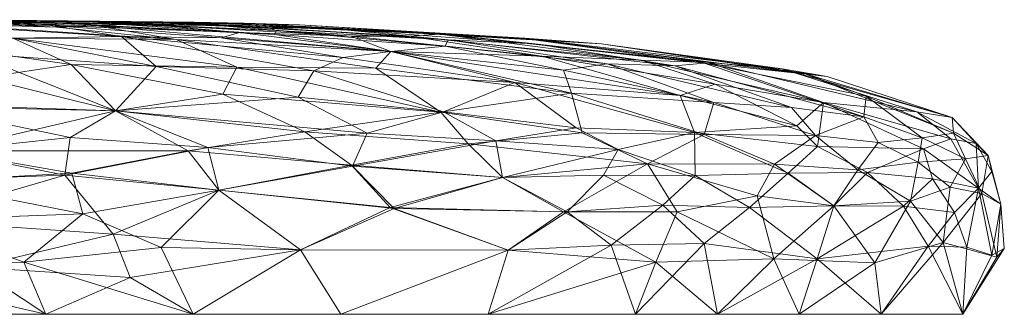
# Model space of a CAD drawing. Header units: millimetres. Extents: x -57 to 57, y 0 to 70.
# Tile 256 of 256: x 24 to 57, y 0 to 10. Entities that reach past the tile are written whole.
import ezdxf

# ---------------------------------------------------------------- set-up
doc = ezdxf.new("R2010")
doc.units = ezdxf.units.MM
doc.layers.add('A-GENM', color=13, linetype='Continuous')

# ---------------------------------------------------------------- blocks, each defined once
blk = doc.blocks.new('MODEL_FFAS1M22-709500BF0 - MODEL_FFAS1M22-709500BF0-480119-Preview')
at = {"layer": 'A-GENM', "lineweight": 9}
mesh = blk.add_polyface(dxfattribs=at)
corners = [(-57.211, -1.945, -5.523), (-57.461, -2.23, 0.765), (-56.058, 0), (-55.382, -2.44, -15.301), (-56.7, -4.102, -8.235), (-57.345, -3.744, 0.379), (-56.913, -5.395, -2.266), (-54.671, -5.992, -14.763), (-52.699, -6.702, -17.904), (-52.776, -7.404, -11.159), (-56.143, -5.278, -9.87), (-55.645, -5.96, 10.64), (-51.33, -7.191, 18.463), (-54.718, -5.613, 15.464), (-56.186, -2.276, 12.053), (-56.058, 0, 12.795), (-57.037, -2.003, 7.081), (-54.876, -2.309, 17.046), (-52.817, -4.81, 21.826), (-51.674, -3.687, 24.885), (-54.046, -3.668, 19.201), (-55.693, -6.683, 0), (-56.51, -5.795, 5.346), (-56.587, -4.279, 8.783), (-55.742, -6.144, -9.222), (-50.738, -8.151, -5.739), (-55.629, -4.313, -13.562), (-54.282, -3.841, -18.455), (-49.926, -8.333, 4.487), (-54.489, -6.871, 9.528), (-57.038, -4.845, 3.411), (-55.028, -4.602, 15.61), (-56.058, 0, 6.397), (-56.058, 0, -6.397), (-56.058, 0, -12.795), (-53.283, 0, -18.559), (-53.065, -1.753, -22.1), (-55.773, -3.459, 13.482), (-51.108, -1.879, 26.303), (-53.177, -5.831, -19.789), (-51.674, -3.687, -24.885), (-52.493, -4.906, -22.53), (-54.541, -5.165, -16.712), (-51.128, -5.698, 24.781), (-53.283, 0, 18.559)]
mesh.append_faces([[corners[k] for k in face] for face in [(35, 3, 34)]], dxfattribs={"vtx0": -1, "vtx1": -1})
mesh.append_faces([[corners[k] for k in face] for face in [(0, 1, 2), (0, 3, 4), (5, 4, 6), (7, 8, 9), (6, 4, 10), (11, 12, 13), (14, 15, 16), (17, 15, 14), (18, 19, 20), (6, 21, 22), (11, 23, 22), (24, 25, 21), (6, 24, 21), (10, 4, 26), (26, 3, 27), (21, 28, 29), (22, 21, 29), (22, 30, 6), (23, 16, 5), (5, 1, 0), (20, 31, 18), (4, 5, 0), (3, 0, 34), (3, 35, 36), (14, 23, 37), (20, 38, 17), (11, 22, 29), (5, 30, 23), (8, 7, 39), (40, 27, 36), (27, 41, 42), (26, 27, 42), (27, 3, 36), (42, 7, 10), (3, 26, 4), (42, 10, 26), (6, 10, 24), (12, 11, 29), (13, 43, 18), (17, 37, 20), (20, 37, 31), (14, 37, 17), (31, 23, 13), (23, 31, 37), (18, 31, 13), (38, 44, 17), (23, 14, 16), (10, 7, 24), (39, 7, 42), (41, 39, 42), (25, 24, 9), (9, 24, 7), (5, 16, 1), (1, 16, 32), (23, 11, 13), (6, 30, 5), (22, 23, 30)]], dxfattribs={"vtx0": -1, "vtx1": -1, "vtx2": -1})
mesh.append_faces([[corners[k] for k in face] for face in [(16, 15, 32), (1, 32, 2)]], dxfattribs={"vtx0": -1, "vtx2": -1})
mesh.append_faces([[corners[k] for k in face] for face in [(0, 2, 33, 34)]], dxfattribs={"vtx0": -1, "vtx3": -1})
mesh.append_faces([[corners[k] for k in face] for face in [(44, 15, 17)]], dxfattribs={"vtx1": -1, "vtx2": -1})
mesh = blk.add_polyface(dxfattribs=at)
corners = [(0, 0, 57.5), (24.948, 0, 51.806), (44.955, 0, 35.851), (56.058, 0, 12.795), (56.058, 0, -12.795), (44.955, 0, -35.851), (24.948, 0, -51.806), (0, 0, -57.5), (-24.948, 0, -51.806), (-44.955, 0, -35.851), (-56.058, 0, -12.795), (-56.058, 0, 12.795), (-44.955, 0, 35.851), (-24.948, 0, 51.806)]
mesh.append_faces([[corners[k] for k in face] for face in [(0, 11, 12, 13)]], dxfattribs={"vtx0": -1})
mesh.append_faces([[corners[k] for k in face] for face in [(3, 7, 8, 2)]], dxfattribs={"vtx0": -1, "vtx2": -1})
mesh.append_faces([[corners[k] for k in face] for face in [(6, 7, 5)]], dxfattribs={"vtx1": -1})
mesh.append_faces([[corners[k] for k in face] for face in [(0, 1, 11)]], dxfattribs={"vtx1": -1, "vtx2": -1})
mesh.append_faces([[corners[k] for k in face] for face in [(8, 9, 1, 2)]], dxfattribs={"vtx1": -1, "vtx3": -1})
mesh.append_faces([[corners[k] for k in face] for face in [(3, 4, 5, 7), (9, 10, 11, 1)]], dxfattribs={"vtx2": -1, "vtx3": -1})
mesh = blk.add_polyface(dxfattribs=at)
corners = [(-47.284, -8.527, -12.889), (-52.776, -7.404, -11.159), (-52.699, -6.702, -17.904), (-46.363, -3.477, -33.803), (-49.639, -1.879, -28.979), (-45.641, -1.768, -34.945), (-48.823, -3.63, 30.108), (-51.108, -1.879, 26.303), (-51.674, -3.687, 24.885), (-49.08, -4.025, -29.585), (-53.177, -5.831, -19.789), (-52.493, -4.906, -22.53), (-51.057, -6.074, -24.344), (-51.33, -7.191, 18.463), (-51.128, -5.698, 24.781), (-54.718, -5.613, 15.464), (-49.668, -5.094, -28.103), (-45.363, -5.104, -34.619), (-41.079, -9.378, -6.506), (-50.738, -8.151, -5.739), (-47.437, -8.548, 11.779), (-54.489, -6.871, 9.528), (-49.926, -8.333, 4.487), (-50.507, 0, -24.323), (-53.065, -1.753, -22.1), (-47.731, 0, -30.087), (-50.125, -4.794, 27.459), (-47.286, -2.403, 32.643), (-47.731, 0, 30.087), (-46.974, -4.711, 32.592), (-47.651, -7.812, 22.116), (-50.425, -6.397, 24.771), (-45.146, -8.623, 17.439), (-52.817, -4.81, 21.826), (-51.453, -8.067, -0.521), (-55.693, -6.683, 0), (-43.791, -9.184, -0.422), (-51.674, -3.687, -24.885), (-47.605, -7.194, -26.618), (-50.248, -7.02, -22.313), (-41.197, -9.378, 5.714), (-54.282, -3.841, -18.455), (-47.278, -6.099, -31.012), (-42.786, -7.503, -32.338), (-43.986, -8.502, -21.952), (-46.29, -8.437, -17.657), (-44.955, 0, -35.851), (-53.283, 0, -18.559), (-46.955, -6.167, 31.382), (-44.36, -5.593, 35.587), (-46.468, -7.425, 27.274), (-45.877, -3.701, 34.417), (-44.128, -2.343, 36.804), (-44.955, 0, 35.851), (-50.507, 0, 24.323), (-54.046, -3.668, 19.201), (-53.283, 0, 18.559)]
mesh.append_faces([[corners[k] for k in face] for face in [(28, 27, 53), (56, 7, 54)]], dxfattribs={"vtx0": -1, "vtx1": -1})
mesh.append_faces([[corners[k] for k in face] for face in [(0, 1, 2), (3, 4, 5), (6, 7, 8), (3, 9, 4), (10, 11, 12), (13, 14, 15), (16, 9, 17), (18, 19, 0), (20, 21, 22), (23, 4, 24), (5, 4, 25), (8, 26, 6), (27, 28, 7), (26, 29, 6), (30, 31, 13), (30, 13, 32), (20, 13, 21), (33, 14, 26), (34, 22, 35), (32, 13, 20), (22, 34, 36), (19, 1, 0), (11, 37, 16), (12, 38, 39), (20, 22, 40), (37, 11, 41), (16, 17, 42), (16, 42, 12), (9, 16, 37), (38, 12, 42), (43, 38, 42), (44, 45, 39), (0, 2, 45), (39, 2, 12), (37, 24, 4), (12, 11, 16), (29, 26, 48), (29, 48, 49), (31, 48, 14), (31, 30, 50), (48, 31, 50), (13, 31, 14), (27, 6, 51), (51, 52, 27), (51, 6, 29), (7, 6, 27), (33, 26, 8), (48, 26, 14), (8, 7, 55), (2, 10, 12), (35, 19, 34), (36, 34, 19), (4, 9, 37), (17, 9, 3), (44, 39, 38), (45, 2, 39)]], dxfattribs={"vtx0": -1, "vtx1": -1, "vtx2": -1})
mesh.append_faces([[corners[k] for k in face] for face in [(4, 23, 25)]], dxfattribs={"vtx0": -1, "vtx2": -1})
mesh.append_faces([[corners[k] for k in face] for face in [(25, 46, 5), (47, 23, 24), (28, 54, 7)]], dxfattribs={"vtx1": -1, "vtx2": -1})
mesh = blk.add_polyface(dxfattribs=at)
corners = [(-45.146, -8.623, 17.439), (-38.298, -9.509, 10.874), (-37.259, -9.442, 16.51), (-36.148, -8.359, -34.527), (-42.786, -7.503, -32.338), (-38.35, -6.857, -39.903), (-39.954, 0, -39.839), (-45.641, -1.768, -34.945), (-44.955, 0, -35.851), (-42.634, -3.477, 38.399), (-43.869, -4.722, 36.661), (-40.439, -4.644, 40.439), (-44.128, -2.343, 36.804), (-40.637, -2.175, 40.637), (-39.954, 0, 39.839), (-38.592, -9.317, -17.401), (-43.986, -8.502, -21.952), (-38.497, -9.097, -22.628), (-46.468, -7.425, 27.274), (-47.651, -7.812, 22.116), (-41.778, -8.757, 22.535), (-45.877, -3.701, 34.417), (-31.673, -9.884, -3.17), (-43.791, -9.184, -0.422), (-41.079, -9.378, -6.506), (-40.216, -5.885, 39.978), (-44.36, -5.593, 35.587), (-42.944, -6.334, 36.366), (-47.284, -8.527, -12.889), (-41.539, -9.179, -14.012), (-38.227, -9.533, -9.771), (-50.738, -8.151, -5.739), (-42.509, -3.477, -38.538), (-40.439, -4.644, -40.439), (-45.363, -5.104, -34.619), (-39.274, -5.782, -40.993), (-43.14, -6.162, -36.457), (-42.514, -8.289, -27), (-47.605, -7.194, -26.618), (-44.955, 0, 35.851), (-47.286, -2.403, 32.643), (-46.955, -6.167, 31.382), (-40.858, -7.865, 32.686), (-47.437, -8.548, 11.779), (-41.197, -9.378, 5.714), (-33.552, -9.827, 1.163), (-49.926, -8.333, 4.487), (-46.29, -8.437, -17.657), (-38.438, -6.871, 39.779), (-36.656, -8.925, -28.073), (-47.278, -6.099, -31.012), (-46.363, -3.477, -33.803), (-35.317, -5.065, -44.837), (-36.627, -3.623, -44.145), (-36.767, -3.588, 44.034), (-35.352, -5.027, 44.825), (-36.656, -8.925, 28.073), (-40.637, -2.175, -40.637), (-46.974, -4.711, 32.592), (-34.952, 0, 43.828), (-34.952, 0, -43.828)]
mesh.append_faces([[corners[k] for k in face] for face in [(6, 7, 8), (60, 57, 6), (39, 12, 14)]], dxfattribs={"vtx0": -1, "vtx1": -1})
mesh.append_faces([[corners[k] for k in face] for face in [(0, 1, 2), (3, 4, 5), (9, 10, 11), (12, 13, 14), (15, 16, 17), (18, 19, 20), (9, 21, 10), (22, 23, 24), (25, 26, 27), (28, 29, 30), (31, 24, 23), (32, 33, 34), (34, 33, 35), (4, 36, 5), (37, 38, 4), (5, 36, 35), (12, 39, 40), (27, 26, 41), (42, 41, 18), (1, 43, 44), (23, 45, 44), (46, 23, 44), (15, 47, 16), (37, 17, 16), (29, 47, 15), (27, 48, 25), (4, 3, 49), (38, 37, 16), (4, 50, 36), (34, 36, 50), (36, 34, 35), (34, 51, 32), (33, 52, 35), (53, 33, 32), (4, 49, 37), (49, 17, 37), (29, 28, 47), (28, 30, 24), (13, 9, 54), (55, 11, 25), (1, 0, 43), (0, 2, 20), (56, 18, 20), (7, 6, 57), (32, 7, 57), (27, 42, 48), (26, 10, 58), (11, 26, 25), (20, 19, 0), (41, 42, 27), (18, 56, 42), (26, 11, 10), (54, 9, 11), (13, 12, 9), (7, 32, 51), (53, 32, 57), (10, 21, 58), (21, 9, 12)]], dxfattribs={"vtx0": -1, "vtx1": -1, "vtx2": -1})
mesh.append_faces([[corners[k] for k in face] for face in [(13, 59, 14)]], dxfattribs={"vtx0": -1, "vtx2": -1})
mesh = blk.add_polyface(dxfattribs=at)
corners = [(-34.043, -8.267, 37.269), (-33.511, -7.366, 42.418), (-38.438, -6.871, 39.779), (-41.079, -9.378, -6.506), (-29.982, -9.911, -7.198), (-31.673, -9.884, -3.17), (-33.589, -2.194, 46.629), (-29.95, 0, 47.817), (-34.952, 0, 43.828), (-40.637, -2.175, 40.637), (-31.923, -9.864, 6.018), (-30.059, -9.876, 11.236), (-38.298, -9.509, 10.874), (-36.148, -8.359, -34.527), (-29.365, -9.325, -30.355), (-36.656, -8.925, -28.073), (-28.694, -8.413, 40.562), (-35.295, -9.445, 20.291), (-31.524, -9.566, 22.864), (-36.656, -8.925, 28.073), (-39.274, -5.782, -40.993), (-33.74, -6.194, -45.255), (-38.35, -6.857, -39.903), (-40.637, -2.175, -40.637), (-33.589, -2.194, -46.629), (-36.627, -3.623, -44.145), (-35.853, -6.143, 43.667), (-30.442, -5.664, 47.995), (-35.352, -5.027, 44.825), (-41.197, -9.378, 5.714), (-34.952, 0, -43.828), (-30.822, -4.213, -48.276), (-35.317, -5.065, -44.837), (-40.439, -4.644, 40.439), (-36.767, -3.588, 44.034), (-40.858, -7.865, 32.686), (-35.031, -8.721, 32.417), (-37.259, -9.442, 16.51), (-30.73, -9.805, 14.912), (-33.552, -9.827, 1.163), (-41.778, -8.757, 22.535), (-34.717, -9.685, -12.327), (-38.592, -9.317, -17.401), (-32.488, -9.736, -15), (-31.424, -8.388, -38.663), (-30.951, -7.473, -43.919), (-38.227, -9.533, -9.771), (-43.791, -9.184, -0.422), (-29.781, -5.546, -48.476), (-40.439, -4.644, -40.439), (-28.865, -2.269, -49.689), (-29.95, 0, -47.817), (-32.704, -9.495, -23.065), (-38.497, -9.097, -22.628), (-32.757, -9.635, -18.794), (-41.539, -9.179, -14.012), (-30.822, -4.213, 48.276), (-27.318, -6.911, 47.997), (-27.507, -9.941, -10.716), (-30.9, -9.389, 27.629), (-27.511, -9.842, -18.484), (-26.683, -9.793, -21.816), (-28.557, -9.83, 17.5), (-40.216, -5.885, 39.978), (-27.519, -9.432, 30.248)]
mesh.append_faces([[corners[k] for k in face] for face in [(0, 1, 2), (3, 4, 5), (6, 8, 9), (10, 11, 12), (13, 14, 15), (1, 0, 16), (17, 18, 19), (20, 21, 22), (23, 24, 25), (26, 27, 28), (10, 12, 29), (24, 23, 30), (31, 32, 25), (33, 28, 34), (35, 36, 0), (36, 35, 19), (37, 11, 38), (11, 37, 12), (10, 29, 39), (17, 19, 40), (41, 42, 43), (44, 13, 22), (45, 22, 21), (46, 4, 3), (5, 39, 47), (14, 13, 44), (32, 21, 20), (21, 32, 48), (25, 32, 49), (32, 31, 48), (31, 25, 24), (24, 50, 31), (15, 52, 53), (54, 43, 42), (54, 42, 53), (55, 42, 41), (46, 55, 41), (4, 46, 41), (28, 27, 56), (26, 57, 27), (34, 56, 6), (56, 34, 28), (9, 34, 6), (41, 43, 58), (59, 36, 19), (52, 60, 54), (53, 52, 54), (61, 52, 15), (17, 40, 37), (38, 17, 37), (17, 62, 18), (1, 57, 26), (2, 1, 26), (63, 2, 26), (28, 63, 26), (36, 64, 0), (18, 59, 19), (64, 36, 59), (0, 2, 35), (17, 38, 62), (22, 45, 44)]], dxfattribs={"vtx0": -1, "vtx1": -1, "vtx2": -1})
mesh.append_faces([[corners[k] for k in face] for face in [(6, 7, 8), (24, 30, 51)]], dxfattribs={"vtx0": -1, "vtx2": -1})
mesh = blk.add_polyface(dxfattribs=at)
corners = [(-27.81, -1.25, 50.319), (-33.589, -2.194, 46.629), (-27.228, -2.722, 50.578), (-21.494, -5.549, -52.675), (-29.781, -5.546, -48.476), (-25.831, -4.795, -50.982), (-23.833, -9.374, -34.142), (-31.424, -8.388, -38.663), (-25.805, -8.482, -41.982), (-25.77, -6.002, 50.418), (-25.599, -4.72, 51.12), (-30.442, -5.664, 47.995), (-20.345, -10, 10.265), (-28.557, -9.83, 17.5), (-30.73, -9.805, 14.912), (-27.318, -6.911, -47.997), (-33.74, -6.194, -45.255), (-24.948, 0, 51.806), (-29.95, 0, 47.817), (-33.552, -9.827, 1.163), (-22.492, -10), (-22.492, -10, 3.654), (-29.365, -9.325, -30.355), (-24.201, -1.771, -52.139), (-28.865, -2.269, -49.689), (-29.95, 0, -47.817), (-31.923, -9.864, 6.018), (-22.492, -10, 7.308), (-30.059, -9.876, 11.236), (-29.982, -9.911, -7.198), (-34.717, -9.685, -12.327), (-27.507, -9.941, -10.716), (-31.673, -9.884, -3.17), (-22.492, -10, -3.654), (-22.492, -10, -7.308), (-20.345, -10, -10.265), (-26.454, -9.925, -14.637), (-31.524, -9.566, 22.864), (-25.384, -9.883, 19.23), (-25.113, -9.806, 23.129), (-20.537, -9.863, 25.205), (-27.519, -9.432, 30.248), (-32.704, -9.495, -23.065), (-26.683, -9.793, -21.816), (-27.511, -9.842, -18.484), (-36.656, -8.925, -28.073), (-20.98, -9.87, -24.564), (-25.311, -9.745, -25.034), (-21.491, -9.946, -19.871), (-30.951, -7.473, -43.919), (-30.9, -9.389, 27.629), (-23.833, -9.374, 34.142), (-22.425, -8.851, 41.038), (-28.694, -8.413, 40.562), (-30.822, -4.213, 48.276), (-30.822, -4.213, -48.276), (-26.207, -3.415, -51.05), (-24.948, 0, -51.806), (-20.362, -3.196, 53.672), (-27.318, -6.911, 47.997), (-22.532, -1.596, 52.887), (-22.804, -8.027, -46.328), (-32.488, -9.736, -15), (-32.757, -9.635, -18.794), (-34.043, -8.267, 37.269), (-33.511, -7.366, 42.418), (-33.589, -2.194, -46.629), (-20.737, -7.057, 50.822), (-21.494, -5.549, 52.675)]
mesh.append_faces([[corners[k] for k in face] for face in [(27, 26, 21), (33, 29, 34), (20, 32, 33), (57, 23, 25)]], dxfattribs={"vtx0": -1, "vtx1": -1})
mesh.append_faces([[corners[k] for k in face] for face in [(0, 1, 2), (3, 4, 5), (6, 7, 8), (9, 10, 11), (12, 13, 14), (4, 15, 16), (22, 7, 6), (23, 24, 25), (21, 26, 19), (26, 27, 28), (29, 30, 31), (19, 32, 20), (35, 31, 36), (37, 38, 39), (39, 40, 41), (42, 43, 44), (45, 22, 43), (46, 47, 22), (48, 43, 47), (6, 46, 22), (7, 49, 8), (41, 50, 39), (51, 52, 53), (11, 10, 54), (32, 29, 33), (16, 15, 49), (5, 4, 55), (15, 4, 3), (56, 5, 55), (23, 56, 24), (1, 54, 2), (2, 54, 10), (58, 2, 10), (9, 11, 59), (0, 60, 17), (1, 0, 18), (60, 0, 2), (15, 61, 8), (53, 41, 51), (36, 62, 63), (31, 62, 36), (29, 31, 34), (44, 36, 63), (38, 37, 13), (50, 37, 39), (53, 64, 41), (52, 59, 53), (59, 65, 53), (12, 14, 28), (43, 22, 47), (8, 49, 15), (55, 24, 56), (25, 24, 66), (67, 9, 59), (10, 9, 68)]], dxfattribs={"vtx0": -1, "vtx1": -1, "vtx2": -1})
mesh.append_faces([[corners[k] for k in face] for face in [(0, 17, 18), (19, 20, 21), (28, 27, 12)]], dxfattribs={"vtx0": -1, "vtx2": -1})
mesh = blk.add_polyface(dxfattribs=at)
corners = [(-20.294, -7.142, -50.772), (-17.241, -6.044, -53.898), (-14.059, -6.911, -53.408), (-17.571, -8.592, 45.308), (-14.059, -6.911, 53.408), (-20.737, -7.057, 50.822), (-21.494, -5.549, -52.675), (-16.457, -5.217, -54.599), (-26.207, -3.415, -51.05), (-24.201, -1.771, -52.139), (-20.362, -3.196, -53.672), (-13.901, -10, -19.133), (-20.98, -9.87, -24.564), (-17.158, -9.878, -27.048), (-24.948, 0, -51.806), (-17.753, -1.643, -54.676), (-15.539, -1.863, 55.339), (-15.366, 0, 53.993), (-22.532, -1.596, 52.887), (-20.64, -4.5, -53.369), (-25.77, -6.002, 50.418), (-21.494, -5.549, 52.675), (-23.833, -9.374, 34.142), (-18.918, -9.596, 33.474), (-22.425, -8.851, 41.038), (-25.805, -8.482, -41.982), (-20.113, -9.288, -37.633), (-23.833, -9.374, -34.142), (-15.886, -9.301, 39.435), (-25.831, -4.795, -50.982), (-12.969, -3.676, 55.87), (-20.362, -3.196, 53.672), (-19.777, -4.523, 53.69), (-25.599, -4.72, 51.12), (-20.537, -9.863, 25.205), (-13.901, -10, 19.133), (-16.03, -9.902, 26.721), (-27.511, -9.842, -18.484), (-18.197, -10, -13.221), (-26.454, -9.925, -14.637), (-26.683, -9.793, -21.816), (-21.491, -9.946, -19.871), (-20.345, -10, 10.265), (-18.197, -10, 13.221), (-28.557, -9.83, 17.5), (-16.049, -10, 16.177), (-25.113, -9.806, 23.129), (-16.049, -10, -16.177), (-22.804, -8.027, -46.328), (-27.318, -6.911, -47.997), (-17.571, -8.592, -45.308), (-15.886, -9.301, -39.435), (-14.554, -9.718, -33.109), (-15.366, 0, -53.993), (-11.294, -3.28, -56.275), (-27.228, -2.722, 50.578), (-24.948, 0, 51.806), (-16.249, -5.408, 54.586), (-27.519, -9.432, 30.248), (-25.384, -9.883, 19.23), (-27.507, -9.941, -10.716), (-20.345, -10, -10.265), (-22.492, -10, -7.308), (-17.123, -10, -14.699), (-14.325, -8.134, -49.096), (-27.318, -6.911, 47.997), (-25.311, -9.745, -25.034)]
mesh.append_faces([[corners[k] for k in face] for face in [(35, 34, 45), (45, 59, 43), (63, 41, 47)]], dxfattribs={"vtx0": -1, "vtx1": -1})
mesh.append_faces([[corners[k] for k in face] for face in [(0, 1, 2), (3, 4, 5), (0, 6, 1), (6, 7, 1), (8, 9, 10), (11, 12, 13), (9, 14, 15), (16, 17, 18), (9, 15, 10), (19, 8, 10), (20, 5, 21), (22, 23, 24), (25, 26, 27), (28, 24, 23), (19, 6, 29), (30, 31, 32), (21, 32, 33), (34, 35, 36), (37, 38, 39), (40, 41, 38), (45, 34, 46), (27, 13, 12), (26, 13, 27), (48, 49, 0), (50, 51, 26), (26, 25, 48), (13, 26, 52), (29, 8, 19), (54, 19, 10), (7, 6, 19), (48, 0, 50), (6, 0, 49), (55, 31, 18), (16, 18, 31), (21, 57, 32), (4, 57, 21), (33, 32, 31), (26, 48, 50), (22, 58, 34), (22, 34, 36), (59, 45, 46), (44, 43, 59), (26, 51, 52), (28, 3, 24), (5, 24, 3), (0, 64, 50), (21, 5, 4), (24, 5, 65), (40, 38, 37), (41, 12, 47), (12, 41, 66), (22, 36, 23)]], dxfattribs={"vtx0": -1, "vtx1": -1, "vtx2": -1})
mesh.append_faces([[corners[k] for k in face] for face in [(15, 14, 53), (60, 61, 62)]], dxfattribs={"vtx0": -1, "vtx2": -1})
mesh.append_faces([[corners[k] for k in face] for face in [(42, 43, 44), (11, 47, 12), (17, 56, 18), (38, 61, 39), (63, 38, 41)]], dxfattribs={"vtx1": -1, "vtx2": -1})

msp = doc.modelspace()

# ---------------------------------------------------------------- block references
at = {"layer": 'A-GENM', "lineweight": 9, "rotation": 180}
msp.add_blockref('MODEL_FFAS1M22-709500BF0 - MODEL_FFAS1M22-709500BF0-480119-Preview', (0, 0), dxfattribs=at)

doc.saveas('drawing.dxf')
